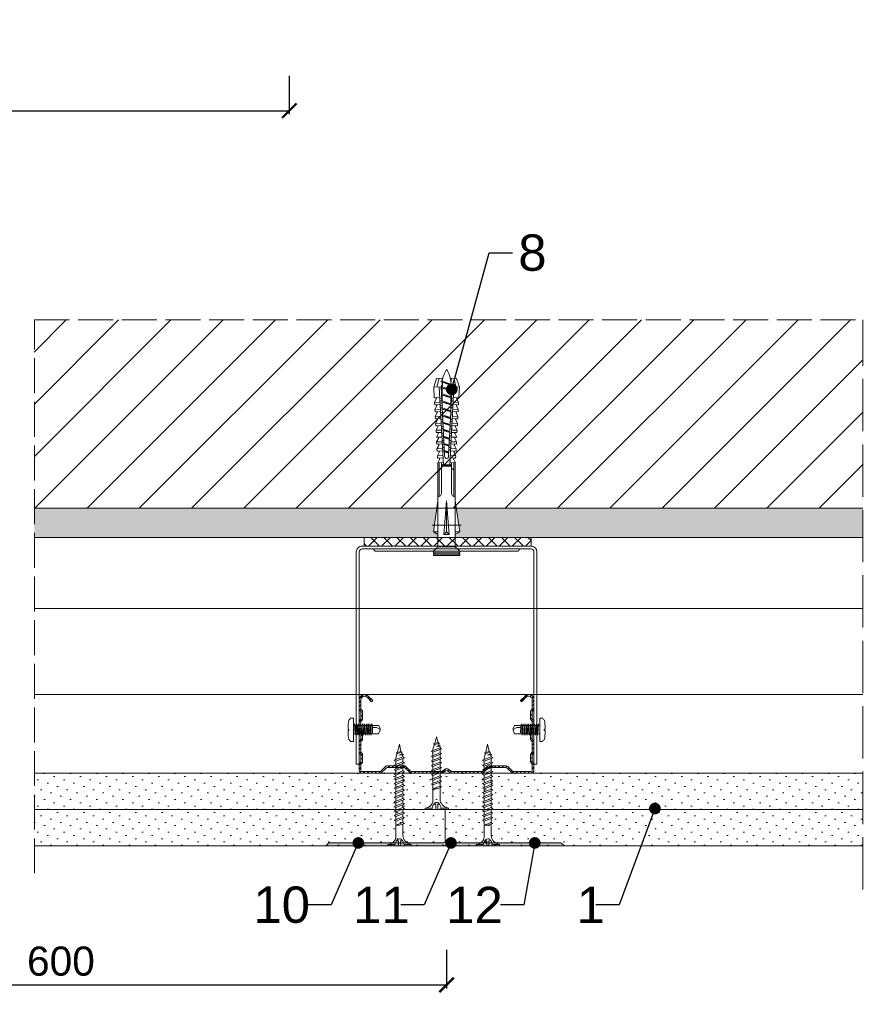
# Model space of a CAD drawing. Header units: millimetres. Extents: x -552 to 2977, y 3222 to 4171.
# Tile 3 of 32: x -241 to 49, y 3222 to 3560. Entities that reach past the tile are written whole.
import ezdxf
from ezdxf import colors
from ezdxf.entities.mleader import LeaderData, LeaderLine
from ezdxf.math import Vec2, Vec3

# ---------------------------------------------------------------- set-up
doc = ezdxf.new("R2010")
doc.units = ezdxf.units.MM
doc.linetypes.add('ACAD_ISO02W100', pattern=[15, 12, -3])
for name, color, linetype, lineweight in [('_RIGIPS AKCESORIA', 7, 'Continuous', 5), ('_RIGIPS G-K', 7, 'Continuous', 15), ('_RIGIPS KRESKOWANIE', 7, 'Continuous', 9), ('_RIGIPS OPISY', 7, 'Continuous', 13), ('_RIGIPS PROFIL', 7, 'Continuous', 13), ('_RIGIPS PRZERYWANA', 7, 'ACAD_ISO02W100', 5), ('_RIGIPS STROP SCIANA', 7, 'Continuous', 5), ('_RIGIPS WELNA', 7, 'BATTING', 5), ('_RIGIPS WYMIARY', 7, 'Continuous', 13)]:
    doc.layers.add(name, color=color, linetype=linetype, lineweight=lineweight)
doc.styles.get("Standard").update_dxf_attribs({"font": 'arial.ttf'})
doc.linetypes.add('BATTING', pattern='A,0.00254,-2.54,[134,ltypeshp.shx,S=2.54,R=0,X=-2.54,Y=0],-5.08,[134,ltypeshp.shx,S=2.54,R=180,X=2.54,Y=0],-2.54', length=10.16254)
doc.dimstyles.new('ISO-25', dxfattribs={"dimtxt": 2.5, "dimasz": 2.5, "dimexe": 1.25, "dimexo": 0.625, "dimtad": 1, "dimtxsty": 'Standard', "dimcen": 2.5, "dimadec": 0, "dimazin": 0, "dimtfac": 1, "dimtmove": 0, "dimatfit": 3, "dimfxl": 1, "dimarcsym": 0})
pattern_1 = [(225, (35897.1506, -4536.6293), (1.12253202, -3.36759605), [0, -3.175])]

# ---------------------------------------------------------------- blocks, each defined once
blk = doc.blocks.new('_Dot')
at = {"color": 0, "linetype": 'ByBlock', "lineweight": -2}
blk.add_line((-0.5, 0), (-1, 0), dxfattribs=at)
at = {"color": 0, "linetype": 'ByBlock', "const_width": 0.5}
blk.add_lwpolyline([(-0.25, 0, 1), (0.25, 0, 1)], format="xyb", close=True, dxfattribs=at)
blk = doc.blocks.new('TN 25')
at = {"layer": '_RIGIPS AKCESORIA'}
for p, q in [((0, -0.84), (0, 7.16)), ((0, 7.16), (0.46, 7.16)), ((0.46, 7.16), (0.46, 4.78)), ((0.46, 4.78), (0, 4.78)), ((0, 3.5), (1.77, 3.5)), ((1.77, 3.5), (1.77, 4.2)), ((3.02, 4.46), (8.47, 4.46)), ((7.12, 4.46), (7.12, 3.18)), ((8.03, 2.01), (7.12, 4.46)), ((8.47, 4.46), (8.79, 5)), ((9.61, 1.51), (8.47, 4.46)), ((8.79, 5), (9.93, 2.01)), ((9, 4.46), (10.1, 4.46)), ((10.1, 4.46), (10.41, 5)), ((11.23, 1.51), (10.1, 4.46)), ((10.41, 5), (11.56, 2.01)), ((10.62, 4.46), (11.67, 4.46)), ((11.67, 4.46), (11.99, 5)), ((12.81, 1.51), (11.67, 4.46)), ((11.99, 5), (13.14, 2.01)), ((12.2, 4.46), (13.21, 4.46)), ((13.21, 4.46), (13.52, 5)), ((14.34, 1.51), (13.21, 4.46)), ((13.52, 5), (14.67, 2.01)), ((13.73, 4.46), (14.8, 4.46)), ((14.8, 4.46), (15.12, 5)), ((15.94, 1.51), (14.8, 4.46)), ((15.12, 5), (16.26, 2.01)), ((15.33, 4.46), (16.42, 4.46)), ((16.42, 4.46), (16.73, 5)), ((17.55, 1.51), (16.42, 4.46)), ((16.73, 5), (17.88, 2.01)), ((16.94, 4.46), (17.99, 4.46)), ((17.99, 4.46), (18.31, 5)), ((19.13, 1.51), (17.99, 4.46)), ((18.31, 5), (19.45, 2.01)), ((18.52, 4.46), (19.68, 4.46)), ((19.68, 4.46), (20, 5)), ((20.82, 1.51), (19.68, 4.46)), ((20, 5), (21.14, 2.01)), ((20.21, 4.46), (20.7, 4.46)), ((20.7, 4.46), (22.28, 3.98)), ((22.28, 3.98), (22.56, 4.37)), ((22.7, 2.36), (22.28, 3.98)), ((22.56, 4.37), (23.03, 2.71)), ((22.71, 3.85), (25, 3.24)), ((0, 2.83), (1.77, 2.83)), ((0.46, 1.64), (0, 1.64)), ((0.46, -0.84), (0.46, 1.64)), ((1.77, 2.83), (1.77, 2.18)), ((7.49, 2.01), (3.55, 2.01)), ((7.12, 3.18), (7.65, 1.53)), ((7.65, 1.53), (8.03, 2.01)), ((9.41, 2.01), (8.03, 2.01)), ((9.93, 2.01), (9.61, 1.51)), ((11.04, 2.01), (9.93, 2.01)), ((11.56, 2.01), (11.23, 1.51)), ((12.61, 2.01), (11.56, 2.01)), ((13.14, 2.01), (12.81, 1.51)), ((14.15, 2.01), (13.14, 2.01)), ((14.67, 2.01), (14.34, 1.51)), ((15.74, 2.01), (14.67, 2.01)), ((16.26, 2.01), (15.94, 1.51)), ((17.36, 2.01), (16.26, 2.01)), ((17.88, 2.01), (17.55, 1.51)), ((18.93, 2.01), (17.88, 2.01)), ((19.45, 2.01), (19.13, 1.51)), ((19.45, 2.01), (20.62, 2.01)), ((21.14, 2.01), (20.82, 1.51)), ((21.14, 2.01), (21.81, 2.12)), ((21.85, 1.83), (21.67, 3.28)), ((21.67, 3.28), (22.14, 2.4)), ((22.14, 2.4), (21.85, 1.83)), ((22.7, 2.36), (22.14, 2.4)), ((23.03, 2.71), (22.7, 2.36)), ((25, 3.24), (23.03, 2.71)), ((0, -0.84), (0.46, -0.84))]:
    blk.add_line(p, q, dxfattribs=at)
for centre, major_axis, ratio, start_param, end_param in [((3.09, 7.67), (0.17, 3.2), 0.826134, 1.773653, 3.180586), ((-0.04, 0.9), (0, 3.93), 0.848176, -0.720942, -0.151112), ((1.66, 3.18), (0, 0.895), 0.848176, -1.552777, -0.720942), ((3.37, -1.57), (0.28, 3.57), 0.832181, 0.035984, 1.430787), ((-2.73, 15.91), (0, 14.76), 0.848176, 3.399396, 3.475072), ((0.59, 4.62), (0, 2.81), 0.848176, 3.475072, 3.862535), ((1.66, 3.18), (0, 0.895), 0.848176, 3.862535, 4.730408)]:
    blk.add_ellipse(centre, major_axis=major_axis, ratio=ratio, start_param=start_param, end_param=end_param, dxfattribs=at)
blk = doc.blocks.new('_ArchTick')
at = {"color": 0, "linetype": 'ByBlock', "const_width": 0.15}
blk.add_lwpolyline([(-0.5, -0.5), (0.5, 0.5)], dxfattribs=at)
blk = doc.blocks.new('*D24')
at = {"layer": '_RIGIPS WYMIARY', "color": 0, "lineweight": -2, "transparency": 16777216}
for p, q in [((-393.63, 3240.19), (-393.63, 3226.94)), ((-94.53, 3240.19), (-94.53, 3226.94)), ((-393.63, 3228.19), (-94.53, 3228.19))]:
    blk.add_line(p, q, dxfattribs=at)
at = {"layer": 'Defpoints', "color": 0, "transparency": 16777216}
for p in [(-393.63, 3302.54), (-94.53, 3302.54), (-94.53, 3228.19)]:
    blk.add_point(p, dxfattribs=at)
at = {"layer": '_RIGIPS WYMIARY', "color": 0, "lineweight": -2, "transparency": 16777216, "xscale": 5, "yscale": 5, "zscale": 5, "rotation": 180}
blk.add_blockref('_ArchTick', (-393.63, 3228.19), dxfattribs=at)
at = {"layer": '_RIGIPS WYMIARY', "color": 0, "lineweight": -2, "transparency": 16777216, "xscale": 5, "yscale": 5, "zscale": 5}
blk.add_blockref('_ArchTick', (-94.53, 3228.19), dxfattribs=at)
at = {"layer": '_RIGIPS WYMIARY', "color": 0, "transparency": 16777216, "insert": (-244.08, 3236.3), "char_height": 10, "attachment_point": 5}
blk.add_mtext('max. 600', dxfattribs=at)
blk = doc.blocks.new('spoina PRO')
at = {"layer": '_RIGIPS G-K'}
h = blk.add_hatch(dxfattribs=at)
h.set_pattern_fill('AR-SAND', color=256, scale=0.02, style=0)
h.paths.add_polyline_path([(2546.06, 1115.24, -0.198912), (2546.41, 1115.38), (2464, 1115.38, -0.198912), (2464.35, 1115.24), (2465.06, 1114.53, 0.198912), (2465.41, 1114.38), (2504.7, 1114.38, -0.414214), (2505.2, 1113.88, -0.414214), (2505.7, 1114.38), (2545, 1114.38, 0.198912), (2545.35, 1114.53)])
for p, q in [((2464, 1115.38), (2546.41, 1115.38)), ((2464.35, 1115.24), (2465.06, 1114.53)), ((2504.7, 1114.38), (2465.41, 1114.38)), ((2505.2, 1113.88), (2505.2, 1102.88)), ((2505.7, 1114.38), (2545, 1114.38)), ((2546.06, 1115.24), (2545.35, 1114.53))]:
    blk.add_line(p, q, dxfattribs=at)
for centre, start, end in [((2464, 1114.88), 45, 90), ((2465.41, 1114.88), 225, 270), ((2504.7, 1113.88), 0, 90), ((2505.7, 1113.88), 90, 180), ((2545, 1114.88), 270, 315), ((2546.41, 1114.88), 90, 135)]:
    blk.add_arc(centre, 0.5, start, end, dxfattribs=at)
blk = doc.blocks.new('CD 60 ULTRASTIL')
h = blk.add_hatch()
h.set_pattern_fill('ANSI31', color=256, scale=0.3, style=0)
h.paths.add_polyline_path([(542.88, 684.5, -0.302776), (543.49, 684.5), (544.54, 683.79, 0.148069), (544.85, 683.7), (555.42, 683.7, 0.198912), (555.81, 683.86), (557.38, 685.44, -0.198912), (557.77, 685.6), (563.59, 685.6, -0.198912), (563.98, 685.44), (565.55, 683.86, 0.198912), (565.94, 683.7), (572.18, 683.7, 0.414214), (573.18, 684.7), (573.18, 686.74, 0.198912), (573.02, 687.12), (572.74, 687.4, -0.198912), (572.58, 687.79), (572.58, 689.87, -0.198912), (572.74, 690.26), (573.02, 690.54, 0.198912), (573.18, 690.93), (573.18, 694.47, 0.198912), (573.02, 694.86), (572.74, 695.14, -0.198912), (572.58, 695.53), (572.58, 697.61, -0.198912), (572.74, 698), (573.02, 698.28, 0.198912), (573.18, 698.67), (573.18, 701.47, 0.198912), (573.02, 701.86), (572.74, 702.14, -0.198912), (572.58, 702.53), (572.58, 704.61, -0.198912), (572.74, 705), (573.02, 705.28, 0.198912), (573.18, 705.67), (573.18, 708.9, 0.666128), (570.12, 710.18), (568.55, 708.63), (568.93, 708.24), (570.5, 709.79, -0.666128), (572.63, 708.9), (572.63, 705.9, -0.198912), (572.47, 705.51), (572.19, 705.23, 0.198912), (572.03, 704.84), (572.03, 702.3, 0.198912), (572.19, 701.91), (572.47, 701.63, -0.198912), (572.63, 701.25), (572.63, 698.9, -0.198912), (572.47, 698.51), (572.19, 698.23, 0.198912), (572.03, 697.84), (572.03, 695.3, 0.198912), (572.19, 694.91), (572.47, 694.63, -0.198912), (572.63, 694.25), (572.63, 691.16, -0.198912), (572.47, 690.77), (572.19, 690.49, 0.198912), (572.03, 690.1), (572.03, 687.56, 0.198912), (572.19, 687.17), (572.47, 686.9, -0.198912), (572.63, 686.51), (572.63, 684.7, -0.414214), (572.18, 684.25), (566.17, 684.25, -0.198912), (565.78, 684.41), (564.2, 685.99, 0.198912), (563.82, 686.15), (557.55, 686.15, 0.198912), (557.16, 685.99), (555.58, 684.41, -0.198912), (555.19, 684.25), (545.01, 684.25, -0.148069), (544.71, 684.34), (543.49, 685.16, 0.302776), (542.88, 685.16), (541.65, 684.34, -0.148069), (541.35, 684.25), (531.17, 684.25, -0.198912), (530.78, 684.41), (529.2, 685.99, 0.198912), (528.82, 686.15), (522.55, 686.15, 0.198912), (522.16, 685.99), (520.58, 684.41, -0.198912), (520.19, 684.25), (514.18, 684.25, -0.414214), (513.73, 684.7), (513.73, 686.51, -0.198912), (513.89, 686.9), (514.17, 687.17, 0.198912), (514.33, 687.56), (514.33, 690.1, 0.198912), (514.17, 690.49), (513.89, 690.77, -0.198912), (513.73, 691.16), (513.73, 694.25, -0.198912), (513.89, 694.63), (514.17, 694.91, 0.198912), (514.33, 695.3), (514.33, 697.84, 0.198912), (514.17, 698.23), (513.89, 698.51, -0.198912), (513.73, 698.9), (513.73, 701.25, -0.198912), (513.89, 701.63), (514.17, 701.91, 0.198912), (514.33, 702.3), (514.33, 704.84, 0.198912), (514.17, 705.23), (513.89, 705.51, -0.198912), (513.73, 705.9), (513.73, 708.9, -0.666128), (515.86, 709.79), (517.43, 708.24), (517.81, 708.63), (516.25, 710.18, 0.666128), (513.18, 708.9), (513.18, 705.67, 0.198912), (513.34, 705.28), (513.62, 705, -0.198912), (513.78, 704.61), (513.78, 702.53, -0.198912), (513.62, 702.14), (513.34, 701.86, 0.198912), (513.18, 701.47), (513.18, 698.67, 0.198912), (513.34, 698.28), (513.62, 698, -0.198912), (513.78, 697.61), (513.78, 695.53, -0.198912), (513.62, 695.14), (513.34, 694.86, 0.198912), (513.18, 694.47), (513.18, 690.93, 0.198912), (513.34, 690.54), (513.62, 690.26, -0.198912), (513.78, 689.87), (513.78, 687.79, -0.198912), (513.62, 687.4), (513.34, 687.12, 0.198912), (513.18, 686.74), (513.18, 684.7, 0.414214), (514.18, 683.7), (520.42, 683.7, 0.198912), (520.81, 683.86), (522.38, 685.44, -0.198912), (522.77, 685.6), (528.59, 685.6, -0.198912), (528.98, 685.44), (530.55, 683.86, 0.198912), (530.94, 683.7), (541.51, 683.7, 0.148069), (541.82, 683.79)])
for p, q in [((513.18, 708.9), (513.18, 705.67)), ((513.73, 708.9), (513.73, 705.9)), ((515.86, 709.79), (517.43, 708.24)), ((516.25, 710.18), (517.81, 708.63)), ((517.43, 708.24), (517.81, 708.63)), ((570.12, 710.18), (568.55, 708.63)), ((568.93, 708.24), (568.55, 708.63)), ((570.5, 709.79), (568.93, 708.24)), ((572.63, 708.9), (572.63, 705.9)), ((573.18, 708.9), (573.18, 705.67)), ((513.34, 705.28), (513.62, 705)), ((513.78, 704.61), (513.78, 702.53)), ((513.89, 705.51), (514.17, 705.23)), ((514.33, 704.84), (514.33, 702.3)), ((572.03, 704.84), (572.03, 702.3)), ((572.47, 705.51), (572.19, 705.23)), ((572.58, 704.61), (572.58, 702.53)), ((573.02, 705.28), (572.74, 705)), ((513.18, 698.67), (513.18, 701.47)), ((513.34, 701.86), (513.62, 702.14)), ((513.73, 698.9), (513.73, 701.25)), ((513.89, 701.63), (514.17, 701.91)), ((572.47, 701.63), (572.19, 701.91)), ((572.63, 698.9), (572.63, 701.25)), ((573.02, 701.86), (572.74, 702.14)), ((573.18, 698.67), (573.18, 701.47)), ((513.34, 698.28), (513.62, 698)), ((513.78, 697.61), (513.78, 695.53)), ((513.89, 698.51), (514.17, 698.23)), ((514.33, 697.84), (514.33, 695.3)), ((572.03, 697.84), (572.03, 695.3)), ((572.47, 698.51), (572.19, 698.23)), ((572.58, 697.61), (572.58, 695.53)), ((573.02, 698.28), (572.74, 698)), ((513.18, 694.47), (513.18, 690.93)), ((513.34, 694.86), (513.62, 695.14)), ((513.73, 694.25), (513.73, 691.16)), ((513.89, 694.63), (514.17, 694.91)), ((572.47, 694.63), (572.19, 694.91)), ((572.63, 694.25), (572.63, 691.16)), ((573.02, 694.86), (572.74, 695.14)), ((573.18, 694.47), (573.18, 690.93)), ((513.34, 690.54), (513.62, 690.26)), ((513.89, 690.77), (514.17, 690.49)), ((572.47, 690.77), (572.19, 690.49)), ((573.02, 690.54), (572.74, 690.26)), ((513.34, 687.12), (513.62, 687.4)), ((513.78, 689.87), (513.78, 687.79)), ((513.89, 686.9), (514.17, 687.17)), ((514.33, 690.1), (514.33, 687.56)), ((572.03, 690.1), (572.03, 687.56)), ((572.47, 686.9), (572.19, 687.17)), ((572.58, 689.87), (572.58, 687.79)), ((573.02, 687.12), (572.74, 687.4)), ((513.18, 686.74), (513.18, 684.7)), ((513.73, 686.51), (513.73, 684.7)), ((514.18, 684.25), (520.19, 684.25)), ((514.18, 683.7), (520.42, 683.7)), ((520.58, 684.41), (522.16, 685.99)), ((520.81, 683.86), (522.38, 685.44)), ((522.55, 686.15), (528.82, 686.15)), ((528.59, 685.6), (522.77, 685.6)), ((530.55, 683.86), (528.98, 685.44)), ((530.78, 684.41), (529.2, 685.99)), ((530.94, 683.7), (541.51, 683.7)), ((531.17, 684.25), (541.35, 684.25)), ((541.65, 684.34), (542.88, 685.16)), ((541.82, 683.79), (542.88, 684.5)), ((544.71, 684.34), (543.49, 685.16)), ((544.54, 683.79), (543.49, 684.5)), ((544.85, 683.7), (555.42, 683.7)), ((545.01, 684.25), (555.19, 684.25)), ((555.58, 684.41), (557.16, 685.99)), ((555.81, 683.86), (557.38, 685.44)), ((557.55, 686.15), (563.82, 686.15)), ((557.77, 685.6), (563.59, 685.6)), ((565.55, 683.86), (563.98, 685.44)), ((565.78, 684.41), (564.2, 685.99)), ((565.94, 683.7), (572.18, 683.7)), ((566.17, 684.25), (572.18, 684.25)), ((572.63, 686.51), (572.63, 684.7)), ((573.18, 686.74), (573.18, 684.7))]:
    blk.add_line(p, q)
for centre, radius, start, end in [((514.98, 708.9), 1.8, 45.3251, 180), ((514.98, 708.9), 1.25, 45.3251, 180), ((571.38, 708.9), 1.8, 360, 134.6749), ((571.38, 708.9), 1.25, 360, 134.6749), ((513.73, 705.67), 0.55, 180, 225), ((513.23, 704.61), 0.55, 0, 45), ((514.28, 705.9), 0.55, 180, 225), ((513.78, 704.84), 0.55, 0, 45), ((572.58, 704.84), 0.55, 135, 180), ((572.08, 705.9), 0.55, 315, 0), ((573.13, 704.61), 0.55, 135, 180), ((572.63, 705.67), 0.55, 315, 0), ((513.73, 701.47), 0.55, 135, 180), ((513.23, 702.53), 0.55, 315, 0), ((514.28, 701.25), 0.55, 135, 180), ((513.78, 702.3), 0.55, 315, 0), ((572.58, 702.3), 0.55, 180, 225), ((572.08, 701.25), 0.55, 0, 45), ((573.13, 702.53), 0.55, 180, 225), ((572.63, 701.47), 0.55, 0, 45), ((513.73, 698.67), 0.55, 180, 225), ((513.23, 697.61), 0.55, 360, 45), ((514.28, 698.9), 0.55, 180, 225), ((513.78, 697.84), 0.55, 0, 45), ((572.58, 697.84), 0.55, 135, 180), ((572.08, 698.9), 0.55, 315, 0), ((573.13, 697.61), 0.55, 135, 180), ((572.63, 698.67), 0.55, 315, 0), ((513.73, 694.47), 0.55, 135, 180), ((513.23, 695.53), 0.55, 315, 0), ((514.28, 694.25), 0.55, 135, 180), ((513.78, 695.3), 0.55, 315, 0), ((572.58, 695.3), 0.55, 180, 225), ((572.08, 694.25), 0.55, 0, 45), ((573.13, 695.53), 0.55, 180, 225), ((572.63, 694.47), 0.55, 0, 45), ((513.73, 690.93), 0.55, 180, 225), ((514.28, 691.16), 0.55, 180, 225), ((513.78, 690.1), 0.55, 360, 45), ((572.58, 690.1), 0.55, 135, 180), ((572.08, 691.16), 0.55, 315, 0), ((572.63, 690.93), 0.55, 315, 0), ((513.73, 686.74), 0.55, 135, 180), ((513.23, 689.87), 0.55, 0, 45), ((513.23, 687.79), 0.55, 315, 0), ((513.78, 687.56), 0.55, 315, 360), ((572.58, 687.56), 0.55, 180, 225), ((573.13, 689.87), 0.55, 135, 180), ((573.13, 687.79), 0.55, 180, 225), ((572.63, 686.74), 0.55, 360, 45), ((514.18, 684.7), 1, 180, 270), ((514.28, 686.51), 0.55, 135, 180), ((514.18, 684.7), 0.45, 180, 270), ((520.19, 684.8), 0.55, 270, 315), ((520.42, 684.25), 0.55, 270, 315), ((522.55, 685.6), 0.55, 90, 135), ((522.77, 685.05), 0.55, 90, 135), ((528.59, 685.05), 0.55, 45, 90), ((528.82, 685.6), 0.55, 45, 90), ((530.94, 684.25), 0.55, 225, 270), ((531.17, 684.8), 0.55, 225, 270), ((541.35, 684.8), 0.55, 270, 303.6901), ((541.51, 684.25), 0.55, 270, 303.6901), ((543.18, 684.7), 0.55, 56.3099, 123.6901), ((543.18, 684.04), 0.55, 56.3099, 123.6901), ((544.85, 684.25), 0.55, 236.3099, 270), ((545.01, 684.8), 0.55, 236.3099, 270), ((555.19, 684.8), 0.55, 270, 315), ((555.42, 684.25), 0.55, 270, 315), ((557.55, 685.6), 0.55, 90, 135), ((557.77, 685.05), 0.55, 90, 135), ((563.59, 685.05), 0.55, 45, 90), ((563.82, 685.6), 0.55, 45, 90), ((565.94, 684.25), 0.55, 225, 270), ((566.17, 684.8), 0.55, 225, 270), ((572.18, 684.7), 1, 270, 0), ((572.18, 684.7), 1, 270, 360), ((572.18, 684.7), 0.45, 270, 360), ((572.08, 686.51), 0.55, 360, 45)]:
    blk.add_arc(centre, radius, start, end)
blk = doc.blocks.new('Pchełka')
at = {"layer": '_RIGIPS AKCESORIA'}
for p, q in [((0, 8), (-0.95, 8)), ((0, 0), (0, 8)), ((-1.83, 4.68), (-1.83, 4.26)), ((-1.83, 4.26), (-1.54, 4.26)), ((-1.83, 3.74), (-1.54, 3.74)), ((-1.83, 3.32), (-1.83, 3.74)), ((-1.54, 3.74), (-1.54, 4.26)), ((0, 5.49), (0.44, 5.49)), ((0.65, 5.49), (0.4, 6.03)), ((0.4, 6.03), (0.64, 2.6)), ((0.87, 2.6), (0.65, 5.49)), ((0.65, 5.49), (1.15, 5.49)), ((1.11, 6.03), (1.35, 2.6)), ((1.36, 5.49), (1.11, 6.03)), ((1.58, 2.6), (1.36, 5.49)), ((1.36, 5.49), (1.79, 5.49)), ((2, 5.49), (1.75, 6.03)), ((1.75, 6.03), (1.99, 2.6)), ((2.22, 2.6), (2, 5.49)), ((2, 5.49), (2.46, 5.49)), ((2.67, 5.49), (2.42, 6.03)), ((2.42, 6.03), (2.66, 2.6)), ((2.67, 5.49), (3.12, 5.49)), ((2.89, 2.6), (2.67, 5.49)), ((3.33, 5.49), (3.08, 6.03)), ((3.08, 6.03), (3.32, 2.6)), ((3.55, 2.6), (3.33, 5.49)), ((3.33, 5.49), (3.74, 5.49)), ((3.96, 5.49), (3.7, 6.03)), ((3.7, 6.03), (3.94, 2.6)), ((4.17, 2.6), (3.96, 5.49)), ((3.96, 5.49), (4.39, 5.49)), ((4.6, 5.49), (4.35, 6.03)), ((4.35, 6.03), (4.59, 2.6)), ((4.82, 2.6), (4.6, 5.49)), ((4.6, 5.49), (5.02, 5.49)), ((5.24, 5.49), (4.99, 6.03)), ((4.99, 6.03), (5.23, 2.6)), ((5.46, 2.6), (5.24, 5.49)), ((5.24, 5.49), (5.7, 5.49)), ((5.91, 5.49), (5.66, 6.03)), ((5.66, 6.03), (5.9, 2.6)), ((6.13, 2.6), (5.91, 5.49)), ((5.91, 5.49), (6.32, 5.49)), ((6.26, 6.03), (6.32, 5.49)), ((6.51, 5.49), (6.26, 6.03)), ((6.32, 5.49), (6.59, 2.97)), ((6.51, 5.49), (8.69, 5.49)), ((6.59, 2.97), (6.51, 5.49)), ((6.53, 4.77), (7.92, 4.77)), ((7.92, 4.77), (9.17, 4.16)), ((8.64, 2.6), (9.17, 3.92)), ((9.17, 4.4), (8.69, 5.49)), ((9.17, 3.92), (9.17, 4.4)), ((0, 0), (-0.95, 0)), ((0, 2.6), (0.64, 2.6)), ((0.64, 2.6), (0.79, 2.12)), ((0.79, 2.12), (0.87, 2.6)), ((0.87, 2.6), (1.35, 2.6)), ((1.35, 2.6), (1.51, 2.12)), ((1.51, 2.12), (1.58, 2.6)), ((1.58, 2.6), (1.99, 2.6)), ((1.99, 2.6), (2.14, 2.12)), ((2.14, 2.12), (2.22, 2.6)), ((2.22, 2.6), (2.66, 2.6)), ((2.66, 2.6), (2.81, 2.12)), ((2.81, 2.12), (2.89, 2.6)), ((2.89, 2.6), (3.32, 2.6)), ((3.32, 2.6), (3.47, 2.12)), ((3.47, 2.12), (3.55, 2.6)), ((3.55, 2.6), (3.94, 2.6)), ((3.94, 2.6), (4.1, 2.12)), ((4.1, 2.12), (4.17, 2.6)), ((4.17, 2.6), (4.59, 2.6)), ((4.59, 2.6), (4.75, 2.12)), ((4.75, 2.12), (4.82, 2.6)), ((4.82, 2.6), (5.23, 2.6)), ((5.23, 2.6), (5.38, 2.12)), ((5.38, 2.12), (5.46, 2.6)), ((5.46, 2.6), (5.9, 2.6)), ((5.9, 2.6), (6.06, 2.12)), ((6.06, 2.12), (6.13, 2.6)), ((6.13, 2.6), (8.64, 2.6))]:
    blk.add_line(p, q, dxfattribs=at)
for centre, radius, start, end in [((9.9, 5), 11.74, 168.8178, 181.5499), ((11.74, -4.11), 17.54, 136.3435, 139.5437), ((9.9, 3), 11.74, 178.4501, 191.1822), ((11.74, 12.11), 17.54, 220.4563, 223.6565)]:
    blk.add_arc(centre, radius, start, end, dxfattribs=at)
blk = doc.blocks.new('ES 60  dl 75')
at = {"layer": '_RIGIPS AKCESORIA'}
for p, q in [((-62, 73), (-62, 0)), ((-62, 73), (-61, 73)), ((-61, 73), (-61, 0)), ((-1, 73), (-1, 0)), ((-1, 73), (0, 73)), ((0, 73), (0, 0)), ((-60, -1), (-2, -1)), ((-60, -2), (-2, -2)), ((-55.2, -0.2), (-6.8, -0.2))]:
    blk.add_line(p, q, dxfattribs=at)
for centre, radius, start, end in [((-60, 0), 2, 180, 270), ((-60, 0), 1, 180, 270), ((-2, 0), 1, 270, 0), ((-2, 0), 2, 270, 0), ((-55.2, -1), 0.8, 90, 180), ((-6.8, -1), 0.8, 0, 90)]:
    blk.add_arc(centre, radius, start, end, dxfattribs=at)
blk = doc.blocks.new('TN 35')
at = {"layer": '_RIGIPS AKCESORIA'}
for p, q in [((0, -0.84), (0, 7.16)), ((0, 7.16), (0.46, 7.16)), ((0.46, 7.16), (0.46, 4.78)), ((0.46, 4.78), (0, 4.78)), ((0, 3.5), (1.77, 3.5)), ((1.77, 3.5), (1.77, 4.2)), ((3.02, 4.46), (8.47, 4.46)), ((7.12, 4.46), (7.12, 3.18)), ((8.03, 2.01), (7.12, 4.46)), ((8.47, 4.46), (8.79, 5)), ((9.61, 1.51), (8.47, 4.46)), ((8.79, 5), (9.93, 2.01)), ((9, 4.46), (10.1, 4.46)), ((10.1, 4.46), (10.41, 5)), ((11.23, 1.51), (10.1, 4.46)), ((10.41, 5), (11.56, 2.01)), ((10.62, 4.46), (11.67, 4.46)), ((11.67, 4.46), (11.99, 5)), ((12.81, 1.51), (11.67, 4.46)), ((11.99, 5), (13.14, 2.01)), ((12.2, 4.46), (13.21, 4.46)), ((13.21, 4.46), (13.52, 5)), ((14.34, 1.51), (13.21, 4.46)), ((13.52, 5), (14.67, 2.01)), ((13.73, 4.46), (14.8, 4.46)), ((14.8, 4.46), (15.12, 5)), ((15.94, 1.51), (14.8, 4.46)), ((15.12, 5), (16.26, 2.01)), ((15.33, 4.46), (16.42, 4.46)), ((16.42, 4.46), (16.73, 5)), ((17.55, 1.51), (16.42, 4.46)), ((16.73, 5), (17.88, 2.01)), ((16.94, 4.46), (17.99, 4.46)), ((17.99, 4.46), (18.31, 5)), ((19.13, 1.51), (17.99, 4.46)), ((18.31, 5), (19.45, 2.01)), ((18.52, 4.46), (19.57, 4.46)), ((19.57, 4.46), (19.88, 5)), ((20.7, 1.51), (19.57, 4.46)), ((19.88, 5), (21.03, 2.01)), ((20.09, 4.46), (21.14, 4.46)), ((21.14, 4.46), (21.46, 5)), ((22.28, 1.51), (21.14, 4.46)), ((21.46, 5), (22.6, 2.01)), ((21.67, 4.46), (22.72, 4.46)), ((22.72, 4.46), (23.03, 5)), ((23.85, 1.51), (22.72, 4.46)), ((23.03, 5), (24.18, 2.01)), ((23.24, 4.46), (24.29, 4.46)), ((24.29, 4.46), (24.61, 5)), ((25.43, 1.51), (24.29, 4.46)), ((24.61, 5), (25.75, 2.01)), ((24.81, 4.46), (25.87, 4.46)), ((25.87, 4.46), (26.18, 5)), ((27, 1.51), (25.87, 4.46)), ((26.18, 5), (27.33, 2.01)), ((26.39, 4.46), (27.44, 4.46)), ((27.44, 4.46), (27.76, 5)), ((28.58, 1.51), (27.44, 4.46)), ((27.76, 5), (28.9, 2.01)), ((27.96, 4.46), (29.13, 4.46)), ((29.13, 4.46), (29.45, 5)), ((30.27, 1.51), (29.13, 4.46)), ((29.45, 5), (30.59, 2.01)), ((29.65, 4.46), (30.15, 4.46)), ((30.15, 4.46), (31.73, 3.98)), ((31.73, 3.98), (32.01, 4.37)), ((32.15, 2.36), (31.73, 3.98)), ((32.01, 4.37), (32.48, 2.71)), ((32.16, 3.85), (35, 3.24)), ((0, 2.83), (1.77, 2.83)), ((0.46, 1.64), (0, 1.64)), ((0.46, -0.84), (0.46, 1.64)), ((1.77, 2.83), (1.77, 2.18)), ((7.49, 2.01), (3.55, 2.01)), ((7.12, 3.18), (7.65, 1.53)), ((7.65, 1.53), (8.03, 2.01)), ((9.41, 2.01), (8.03, 2.01)), ((9.93, 2.01), (9.61, 1.51)), ((11.04, 2.01), (9.93, 2.01)), ((11.56, 2.01), (11.23, 1.51)), ((12.61, 2.01), (11.56, 2.01)), ((13.14, 2.01), (12.81, 1.51)), ((14.15, 2.01), (13.14, 2.01)), ((14.67, 2.01), (14.34, 1.51)), ((15.74, 2.01), (14.67, 2.01)), ((16.26, 2.01), (15.94, 1.51)), ((17.36, 2.01), (16.26, 2.01)), ((17.88, 2.01), (17.55, 1.51)), ((18.93, 2.01), (17.84, 2.01)), ((19.45, 2.01), (19.13, 1.51)), ((20.51, 2.01), (19.41, 2.01)), ((21.03, 2.01), (20.7, 1.51)), ((22.08, 2.01), (20.99, 2.01)), ((22.6, 2.01), (22.28, 1.51)), ((23.66, 2.01), (22.56, 2.01)), ((24.18, 2.01), (23.85, 1.51)), ((25.23, 2.01), (24.14, 2.01)), ((25.75, 2.01), (25.43, 1.51)), ((26.81, 2.01), (25.71, 2.01)), ((27.33, 2.01), (27, 1.51)), ((28.38, 2.01), (27.33, 2.01)), ((28.9, 2.01), (28.58, 1.51)), ((28.9, 2.01), (30.07, 2.01)), ((30.59, 2.01), (30.27, 1.51)), ((30.59, 2.01), (31.26, 2.12)), ((31.3, 1.83), (31.12, 3.28)), ((31.12, 3.28), (31.59, 2.4)), ((31.59, 2.4), (31.3, 1.83)), ((32.15, 2.36), (31.59, 2.4)), ((32.48, 2.71), (32.15, 2.36)), ((35, 3.24), (32.48, 2.71)), ((0, -0.84), (0.46, -0.84))]:
    blk.add_line(p, q, dxfattribs=at)
for centre, major_axis, ratio, start_param, end_param in [((3.09, 7.67), (0.17, 3.2), 0.826134, 1.773653, 3.180586), ((-0.04, 0.9), (0, 3.93), 0.848176, -0.720942, -0.151112), ((1.66, 3.18), (0, 0.895), 0.848176, -1.552777, -0.720942), ((3.37, -1.57), (0.28, 3.57), 0.832181, 0.035984, 1.430787), ((-2.73, 15.91), (0, 14.76), 0.848176, 3.399396, 3.475072), ((0.59, 4.62), (0, 2.81), 0.848176, 3.475072, 3.862535), ((1.66, 3.18), (0, 0.895), 0.848176, 3.862535, 4.730408)]:
    blk.add_ellipse(centre, major_axis=major_axis, ratio=ratio, start_param=start_param, end_param=end_param, dxfattribs=at)
blk = doc.blocks.new('kolek rozprezny komplet 60')
for p, q in [((390.66, 217.01), (390.76, 218.91)), ((393.15, 216.88), (390.66, 217.01)), ((393.75, 218.75), (390.71, 217.96)), ((393.81, 219.85), (390.76, 218.91)), ((391.67, 216.95), (392.67, 216.95)), ((392.67, 216.95), (391.67, 213.95)), ((392.67, 216.95), (392.07, 213.95)), ((393.07, 216.95), (392.07, 213.95)), ((392.67, 216.95), (393.04, 217.45)), ((393.07, 216.95), (393.04, 217.45)), ((393.07, 216.95), (394.67, 216.95)), ((394.67, 216.95), (393.67, 213.95)), ((393.68, 217.35), (393.81, 219.85)), ((417.38, 216.11), (393.68, 217.35)), ((420.47, 216.55), (393.71, 217.95)), ((397.41, 219.66), (393.81, 219.85)), ((394.67, 216.95), (394.07, 213.95)), ((395.07, 216.95), (394.07, 213.95)), ((394.67, 216.95), (394.92, 217.29)), ((395.07, 216.95), (395.05, 217.28)), ((395.07, 216.95), (397.07, 216.95)), ((397.07, 216.95), (396.07, 213.95)), ((397.07, 216.95), (396.47, 213.95)), ((397.47, 216.95), (396.47, 213.95)), ((397.07, 216.95), (397.23, 217.17)), ((397.31, 217.76), (397.41, 219.66)), ((397.47, 216.95), (397.46, 217.16)), ((397.47, 216.95), (399.47, 216.95)), ((397.67, 217.14), (397.71, 217.74)), ((399, 219.58), (397.82, 218.98)), ((398.47, 217.1), (398.5, 217.7)), ((399.47, 216.95), (398.47, 213.95)), ((399.47, 216.95), (398.87, 213.95)), ((399.87, 216.95), (398.87, 213.95)), ((398.9, 217.68), (399, 219.58)), ((399.8, 219.54), (399, 219.58)), ((399.47, 216.95), (399.55, 217.05)), ((399.7, 217.64), (399.8, 219.54)), ((399.87, 216.95), (399.87, 217.03)), ((399.87, 216.95), (401.38, 216.95)), ((400.07, 217.02), (400.1, 217.62)), ((401.4, 219.45), (400.22, 218.85)), ((400.87, 216.98), (400.9, 217.58)), ((401.87, 216.92), (400.87, 213.95)), ((401.87, 216.92), (401.27, 213.95)), ((402.26, 216.9), (401.27, 213.95)), ((401.3, 217.56), (401.4, 219.45)), ((402.2, 219.41), (401.4, 219.45)), ((402.1, 217.51), (402.2, 219.41)), ((402.47, 216.89), (402.5, 217.49)), ((403.8, 219.33), (402.61, 218.72)), ((403.27, 216.85), (403.3, 217.45)), ((404.22, 216.8), (403.31, 214.05)), ((403.7, 217.43), (403.8, 219.33)), ((404.24, 216.8), (403.7, 214.07)), ((404.62, 216.78), (403.72, 214.07)), ((404.6, 219.29), (403.8, 219.33)), ((404.5, 217.39), (404.6, 219.29)), ((404.86, 216.77), (404.9, 217.37)), ((406.19, 219.2), (405.01, 218.6)), ((405.66, 216.73), (405.69, 217.32)), ((406.58, 216.68), (405.75, 214.18)), ((406.09, 217.3), (406.19, 219.2)), ((406.62, 216.68), (406.12, 214.2)), ((406.98, 216.66), (406.16, 214.2)), ((406.99, 219.16), (406.19, 219.2)), ((406.89, 217.26), (406.99, 219.16)), ((407.26, 216.64), (407.29, 217.24)), ((408.59, 219.08), (407.41, 218.47)), ((408.06, 216.6), (408.09, 217.2)), ((408.49, 217.18), (408.59, 219.08)), ((409.39, 219.03), (408.59, 219.08)), ((409.29, 217.14), (409.39, 219.03)), ((409.66, 216.52), (409.69, 217.12)), ((410.99, 218.95), (409.8, 218.35)), ((410.46, 216.47), (410.49, 217.07)), ((410.89, 217.05), (410.99, 218.95)), ((412.59, 218.87), (411.4, 218.26)), ((412.05, 216.39), (412.09, 216.99)), ((412.49, 216.97), (412.59, 218.87)), ((413.38, 218.82), (412.59, 218.87)), ((412.85, 216.35), (412.89, 216.95)), ((413.28, 216.93), (413.38, 218.82)), ((414.98, 218.74), (413.8, 218.14)), ((414.45, 216.27), (414.48, 216.86)), ((414.88, 216.84), (414.98, 218.74)), ((415.78, 218.7), (414.98, 218.74)), ((415.25, 216.22), (415.28, 216.82)), ((415.68, 216.8), (415.78, 218.7)), ((417.38, 218.62), (416.2, 218.01)), ((417.28, 216.72), (417.38, 218.62)), ((418.18, 218.57), (417.38, 218.62)), ((418.08, 216.68), (418.18, 218.57)), ((419.78, 218.49), (418.59, 217.89)), ((419.68, 216.59), (419.78, 218.49)), ((430.17, 217.15), (419.71, 217.15)), ((431.37, 217.95), (419.75, 217.95)), ((448.67, 218.45), (419.77, 218.45)), ((420.47, 217.15), (420.47, 213.75)), ((420.67, 217.15), (420.67, 213.75)), ((420.87, 217.15), (420.87, 213.75)), ((443.47, 219.95), (432.8, 218.45)), ((443.47, 218.45), (443.47, 219.95)), ((443.47, 219.95), (444.34, 218.45)), ((450.17, 219.95), (448.67, 218.45)), ((448.67, 218.45), (448.67, 212.45)), ((448.67, 216.95), (448.67, 213.95)), ((450.17, 219.95), (450.17, 210.95)), ((450.67, 219.95), (450.17, 219.95)), ((450.67, 219.95), (450.67, 210.95)), ((450.67, 219.35), (451.17, 219.95)), ((451.17, 219.95), (451.67, 219.95)), ((451.17, 219.95), (451.17, 210.95)), ((451.67, 219.95), (451.67, 210.95)), ((393.15, 214.02), (390.66, 213.89)), ((390.66, 213.89), (390.76, 211.99)), ((391.67, 213.95), (391.71, 213.45)), ((391.71, 213.45), (392.07, 213.95)), ((392.07, 213.95), (393.67, 213.95)), ((393.67, 213.95), (393.7, 213.55)), ((417.38, 214.79), (393.68, 213.55)), ((393.68, 213.55), (393.81, 211.05)), ((420.47, 214.35), (393.71, 212.95)), ((393.78, 213.55), (394.07, 213.95)), ((394.07, 213.95), (396.07, 213.95)), ((396.07, 213.95), (396.09, 213.67)), ((396.28, 213.68), (396.47, 213.95)), ((396.47, 213.95), (398.47, 213.95)), ((397.67, 213.76), (397.71, 213.16)), ((398.47, 213.95), (398.48, 213.8)), ((398.47, 213.8), (398.5, 213.2)), ((398.77, 213.81), (398.87, 213.95)), ((398.87, 213.95), (400.87, 213.95)), ((398.9, 213.22), (399, 211.32)), ((399.7, 213.26), (399.8, 211.36)), ((400.07, 213.88), (400.1, 213.28)), ((400.87, 213.95), (400.88, 213.92)), ((400.87, 213.92), (400.9, 213.32)), ((401.27, 213.95), (401.38, 213.95)), ((401.27, 213.94), (401.27, 213.95)), ((401.3, 213.35), (401.4, 211.45)), ((402.1, 213.39), (402.2, 211.49)), ((402.47, 214.01), (402.5, 213.41)), ((403.27, 214.05), (403.3, 213.45)), ((403.7, 213.47), (403.8, 211.57)), ((404.5, 213.51), (404.6, 211.62)), ((404.86, 214.13), (404.9, 213.53)), ((405.66, 214.17), (405.69, 213.58)), ((406.09, 213.6), (406.19, 211.7)), ((406.89, 213.64), (406.99, 211.74)), ((407.26, 214.26), (407.29, 213.66)), ((408.06, 214.3), (408.09, 213.7)), ((408.94, 216.55), (408.19, 214.31)), ((408.49, 213.72), (408.59, 211.82)), ((408.99, 216.55), (408.55, 214.33)), ((409.34, 216.53), (408.6, 214.33)), ((409.29, 213.76), (409.39, 211.87)), ((409.66, 214.38), (409.69, 213.79)), ((410.46, 214.43), (410.49, 213.83)), ((411.3, 216.43), (410.64, 214.44)), ((410.89, 213.85), (410.99, 211.95)), ((411.37, 216.43), (410.98, 214.45)), ((411.69, 216.41), (411.04, 214.46)), ((412.05, 214.51), (412.09, 213.91)), ((412.49, 213.93), (412.59, 212.03)), ((412.85, 214.55), (412.89, 213.95)), ((413.66, 216.31), (413.08, 214.56)), ((413.28, 213.97), (413.38, 212.08)), ((413.75, 216.3), (413.4, 214.58)), ((414.05, 216.29), (413.49, 214.58)), ((414.45, 214.64), (414.48, 214.04)), ((414.88, 214.06), (414.98, 212.16)), ((415.25, 214.68), (415.28, 214.08)), ((416.02, 216.18), (415.52, 214.69)), ((415.68, 214.1), (415.78, 212.2)), ((416.12, 216.18), (415.83, 214.71)), ((416.41, 216.16), (415.93, 214.71)), ((417.28, 214.18), (417.38, 212.29)), ((418.22, 215.58), (418.01, 214.95)), ((418.08, 214.22), (418.18, 212.33)), ((419.68, 214.31), (419.78, 212.41)), ((430.17, 213.75), (419.71, 213.75)), ((444.34, 216.37), (432.8, 215.45)), ((432.8, 215.45), (443.47, 215.45)), ((444.34, 214.53), (432.8, 215.45)), ((444.34, 216.37), (443.47, 215.45)), ((444.34, 214.53), (443.47, 215.45)), ((444.34, 214.53), (444.34, 216.37)), ((393.75, 212.15), (390.71, 212.94)), ((393.81, 211.05), (390.76, 211.99)), ((397.41, 211.24), (393.81, 211.05)), ((397.31, 213.14), (397.41, 211.24)), ((399, 211.32), (397.82, 211.93)), ((399.8, 211.36), (399, 211.32)), ((401.4, 211.45), (400.22, 212.05)), ((402.2, 211.49), (401.4, 211.45)), ((403.8, 211.57), (402.61, 212.18)), ((404.6, 211.62), (403.8, 211.57)), ((406.19, 211.7), (405.01, 212.3)), ((406.99, 211.74), (406.19, 211.7)), ((408.59, 211.82), (407.41, 212.43)), ((409.39, 211.87), (408.59, 211.82)), ((410.99, 211.95), (409.8, 212.55)), ((412.59, 212.03), (411.4, 212.64)), ((413.38, 212.08), (412.59, 212.03)), ((414.98, 212.16), (413.8, 212.76)), ((415.78, 212.2), (414.98, 212.16)), ((417.38, 212.29), (416.2, 212.89)), ((418.18, 212.33), (417.38, 212.29)), ((419.78, 212.41), (418.59, 213.01)), ((431.37, 212.95), (419.75, 212.95)), ((448.67, 212.45), (419.77, 212.45)), ((443.47, 210.95), (432.8, 212.45)), ((443.47, 212.45), (443.47, 210.95)), ((443.47, 210.95), (444.34, 212.45)), ((450.17, 210.95), (448.67, 212.45)), ((450.67, 210.95), (450.17, 210.95)), ((450.67, 211.55), (451.17, 210.95)), ((451.17, 210.95), (451.67, 210.95))]:
    blk.add_line(p, q)
for centre, radius, start, end in [((393.41, 206.24), 10.85, 99.2038, 121.9083), ((393.65, 216.85), 0.5, 87, 177), ((397.68, 219.24), 0.3, 177, 297), ((400.08, 219.12), 0.3, 177, 297), ((402.48, 218.99), 0.3, 177, 297), ((404.87, 218.87), 0.3, 177, 297), ((407.27, 218.74), 0.3, 177, 297), ((409.67, 218.61), 0.3, 177, 297), ((411.27, 218.53), 0.3, 177, 297), ((413.66, 218.41), 0.3, 177, 297), ((416.06, 218.28), 0.3, 177, 297), ((418.46, 218.15), 0.3, 177, 297), ((422.67, 216.95), 1, 90, 168.463), ((430.17, 218.45), 1.3, 270, 0), ((393.41, 224.66), 10.85, 238.0917, 260.7962), ((393.65, 214.05), 0.5, 183, 273), ((417.55, 215.45), 0.682, 255.8604, 104.1386), ((422.67, 213.95), 1, 191.537, 270), ((430.17, 212.45), 1.3, 0, 90), ((397.68, 211.66), 0.3, 63, 183), ((400.08, 211.78), 0.3, 63, 183), ((402.48, 211.91), 0.3, 63, 183), ((404.87, 212.03), 0.3, 63, 183), ((407.27, 212.16), 0.3, 63, 183), ((409.67, 212.29), 0.3, 63, 183), ((411.27, 212.37), 0.3, 63, 183), ((413.66, 212.5), 0.3, 63, 183), ((416.06, 212.62), 0.3, 63, 183), ((418.46, 212.75), 0.3, 63, 183)]:
    blk.add_arc(centre, radius, start, end)
blk = doc.blocks.new('*D25')
at = {"layer": '_RIGIPS WYMIARY', "color": 0, "lineweight": -2, "transparency": 16777216}
for p, q in [((-348.05, 3540.67), (-348.05, 3527.42)), ((-148.57, 3540.67), (-148.57, 3527.42)), ((-348.05, 3528.67), (-148.57, 3528.67))]:
    blk.add_line(p, q, dxfattribs=at)
at = {"layer": 'Defpoints', "color": 0, "transparency": 16777216}
for p in [(-348.05, 3569.22), (-148.57, 3569.22), (-148.57, 3528.67)]:
    blk.add_point(p, dxfattribs=at)
at = {"layer": '_RIGIPS WYMIARY', "color": 0, "lineweight": -2, "transparency": 16777216, "xscale": 5, "yscale": 5, "zscale": 5, "rotation": 180}
blk.add_blockref('_ArchTick', (-348.05, 3528.67), dxfattribs=at)
at = {"layer": '_RIGIPS WYMIARY', "color": 0, "lineweight": -2, "transparency": 16777216, "xscale": 5, "yscale": 5, "zscale": 5}
blk.add_blockref('_ArchTick', (-148.57, 3528.67), dxfattribs=at)
at = {"layer": '_RIGIPS WYMIARY', "color": 0, "transparency": 16777216, "insert": (-274.33, 3536.78), "char_height": 10, "attachment_point": 5}
blk.add_mtext('max. 600', dxfattribs=at)

msp = doc.modelspace()

# ---------------------------------------------------------------- hatches: boundary and pattern name
at = {"layer": '_RIGIPS AKCESORIA'}
h = msp.add_hatch(dxfattribs=at)
h.set_pattern_fill('ANSI37', color=256)
h.set_pattern_definition([(45, (-2272.464, 742.9655), (-2.245064, 2.245064), []), (135, (-2272.464, 742.9655), (-2.245064, -2.245064), [])])
h.paths.add_polyline_path([(-122.872, 3382.02), (-65.534, 3382.02), (-65.534, 3379.02), (-122.872, 3379.02)])
at = {"layer": '_RIGIPS KRESKOWANIE'}
h = msp.add_hatch(dxfattribs=at)
h.set_pattern_fill('DOTS', color=256, scale=2, angle=225, style=0)
h.set_pattern_definition(pattern_1)
h.paths.add_polyline_path([(48.446, 3300.986), (-236.084, 3300.986), (-236.084, 3288.486), (48.446, 3288.486)])
h = msp.add_hatch(dxfattribs=at)
h.set_pattern_fill('DOTS', color=256, scale=2, angle=225, style=0)
h.set_pattern_definition(pattern_1)
h.paths.add_polyline_path([(48.446, 3288.486), (-236.084, 3288.486), (-236.084, 3275.986), (48.446, 3275.986)])
at = {"layer": '_RIGIPS PROFIL'}
h = msp.add_hatch(dxfattribs=at)
h.set_pattern_fill('ANSI31', color=256, scale=4)
h.paths.add_polyline_path([(48.286, 3456.738), (-236.245, 3456.738), (-235.924, 3392.02), (48.607, 3392.02)])
at = {"layer": '_RIGIPS STROP SCIANA'}
h = msp.add_hatch(dxfattribs=at)
h.set_pattern_fill('AR-CONC', color=256, scale=0.05)
h.paths.add_polyline_path([(-97.896, 3392.02), (-236.084, 3392.02), (-236.084, 3382.02), (-97.534, 3382.02), (-97.534, 3383.054), (-99.034, 3383.92)])
h.paths.add_polyline_path([(48.446, 3392.02), (-91.173, 3392.02), (-90.034, 3383.92), (-91.534, 3383.054), (-91.534, 3382.02), (-65.534, 3382.02), (48.446, 3382.02)])

# ---------------------------------------------------------------- linework, layer by layer
at = {"layer": '_RIGIPS AKCESORIA'}
for p, q in [((-89.534, 3386.22), (-99.534, 3386.22)), ((-106.534, 3379.02), (-82.534, 3379.02)), ((-105.534, 3377.22), (-83.534, 3377.22))]:
    msp.add_line(p, q, dxfattribs=at)
msp.add_lwpolyline([(-122.872, 3382.02), (-65.534, 3382.02), (-65.534, 3379.02), (-122.872, 3379.02)], close=True, dxfattribs=at)
at = {"layer": '_RIGIPS G-K'}
for p, q in [((-236.084, 3392.02), (48.446, 3392.02)), ((-236.084, 3382.02), (48.446, 3382.02)), ((-236.084, 3300.986), (48.446, 3300.986)), ((-236.084, 3288.486), (48.446, 3288.486)), ((-236.084, 3275.986), (48.446, 3275.986))]:
    msp.add_line(p, q, dxfattribs=at)
at = {"layer": '_RIGIPS PROFIL'}
msp.add_line((-236.084, 3327.981), (48.446, 3327.981), dxfattribs=at)
at = {"layer": '_RIGIPS PRZERYWANA'}
for p, q in [((-236.084, 3266.561), (-236.084, 3456.738)), ((-236.084, 3456.738), (48.446, 3456.738))]:
    msp.add_line(p, q, dxfattribs=at)
at = {"layer": '_RIGIPS PRZERYWANA', "ltscale": 1.5}
msp.add_line((48.446, 3260.986), (48.446, 3456.738), dxfattribs=at)
at = {"layer": '_RIGIPS WELNA', "ltscale": 2.4}
msp.add_line((-236.084, 3357.537), (48.446, 3357.537), dxfattribs=at)

# ---------------------------------------------------------------- block references
at = {"layer": '_RIGIPS AKCESORIA'}
for name, p, rotation in [('kolek rozprezny komplet 60', (-309.985, 3827.395), 270), ('ES 60  dl 75', (-125.534, 3377.02), 180), ('TN 25', (-94.756, 3288.486), 89.99999999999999), ('TN 35', (-107.505, 3275.986), 89.99999999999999), ('TN 35', (-77.189, 3275.986), 89.99999999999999)]:
    msp.add_blockref(name, p, dxfattribs=dict(at, rotation=rotation))
msp.add_blockref('CD 60 ULTRASTIL', (-637.715, 2617.284), dxfattribs=at)
at = {"layer": '_RIGIPS AKCESORIA', "xscale": -1, "rotation": 180}
msp.add_blockref('spoina PRO', (-2600.241, 4391.369), dxfattribs=at)
at = {"layer": '_RIGIPS G-K'}
msp.add_blockref('Pchełka', (-126.534, 3311.863), dxfattribs=at)
at = {"layer": '_RIGIPS G-K', "xscale": -1}
msp.add_blockref('Pchełka', (-62.534, 3311.863), dxfattribs=at)

# ---------------------------------------------------------------- dimensions: what is measured, and where the dimension line sits
at = {"layer": '_RIGIPS WYMIARY'}
for base, p1, p2, picture, middle in [((-148.572, 3528.671), (-348.054, 3569.222), (-148.572, 3569.222), '*D25', (-274.325, 3528.671)), ((-94.534, 3228.191), (-393.634, 3302.536), (-94.534, 3302.536), '*D24', (-244.084, 3228.191))]:
    dim = msp.add_linear_dim(base=base, p1=p1, p2=p2, text='max. 600', dimstyle='ISO-25', override={"dimtxt": 10, "dimasz": 5, "dimgap": 3, "dimblk1": 'ArchTick', "dimblk2": 'ArchTick', "dimsah": 1, "dimfxl": 12, "dimfxlon": 1}, dxfattribs=at)
    dim.commit()
    dim.dimension.update_dxf_attribs({"geometry": picture, "text_midpoint": middle, "dimtype": 160})

# ---------------------------------------------------------------- leaders
at = {"layer": '_RIGIPS OPISY'}
ml = msp.add_multileader_mtext('Standard', dxfattribs=at)
ml.set_content('8', color=256)
ml.set_leader_properties()
ml.set_arrow_properties(name='DOT')
ml.build(insert=Vec2(0, 0))
ctx = ml.context
ctx.base_point, ctx.char_height, ctx.plane_origin = Vec3(-71.906, 3479.789), 12.5, Vec3(191.557, 3395.16)
notes = []
notes.append((ctx, [(1, (1, 1, 0), (-79.906, 3479.789), (1, 0), 8, [(0, [(-92.75, 3432.866)], 0, [])])]))
ctx.mtext.insert, ctx.mtext.rotation, ctx.mtext.flow_direction = Vec3(-69.906, 3486.145), 6.2831853, 5
ml = msp.add_multileader_mtext('Standard', dxfattribs=at)
ml.set_content('1', color=256)
ml.set_leader_properties()
ml.set_arrow_properties(name='DOT')
ml.build(insert=Vec2(0, 0))
ctx = ml.context
ctx.base_point, ctx.char_height, ctx.plane_origin = Vec3(-51.865, 3255.66), 12.5, Vec3(254.541, 3340.288)
notes.append((ctx, [(0, (1, 1, 0), (-35.261, 3255.66), (-1, 0), 8, [(0, [(-22.983, 3288.815)], 0, [])])]))
ctx.mtext.insert, ctx.mtext.flow_direction = Vec3(-49.865, 3261.91), 5
ml = msp.add_multileader_mtext('Standard', dxfattribs=at)
ml.set_content('10', color=256)
ml.set_leader_properties()
ml.set_arrow_properties(name='DOT')
ml.build(insert=Vec2(0, 0))
ctx = ml.context
ctx.base_point, ctx.char_height, ctx.plane_origin = Vec3(-162.872, 3255.66), 12.5, Vec3(155.616, 3340.288)
notes.append((ctx, [(0, (1, 1, 0), (-134.185, 3255.66), (-1, 0), 8, [(0, [(-124.861, 3276.986)], 0, [])])]))
ctx.mtext.insert, ctx.mtext.flow_direction = Vec3(-160.872, 3262.016), 5
ml = msp.add_multileader_mtext('Standard', dxfattribs=at)
ml.set_content('11', color=256)
ml.set_leader_properties()
ml.set_arrow_properties(name='DOT')
ml.build(insert=Vec2(0, 0))
ctx = ml.context
ctx.base_point, ctx.char_height, ctx.plane_origin = Vec3(-128.604, 3255.66), 12.5, Vec3(187.513, 3340.495)
notes.append((ctx, [(0, (1, 1, 0), (-102.288, 3255.66), (-1, 0), 8, [(0, [(-93.015, 3276.986)], 0, [])])]))
ctx.mtext.insert, ctx.mtext.flow_direction = Vec3(-126.604, 3261.91), 5
ml = msp.add_multileader_mtext('Standard', dxfattribs=at)
ml.set_content('12', color=256)
ml.set_leader_properties()
ml.set_arrow_properties(name='DOT')
ml.build(insert=Vec2(0, 0))
ctx = ml.context
ctx.base_point, ctx.char_height, ctx.plane_origin = Vec3(-96.649, 3255.66), 12.5, Vec3(216.291, 3340.495)
notes.append((ctx, [(0, (1, 1, 0), (-68.048, 3255.66), (-1, 0), 8, [(0, [(-64.238, 3276.986)], 0, [])])]))
ctx.mtext.insert, ctx.mtext.flow_direction = Vec3(-94.649, 3261.91), 5
for ctx, leaders in notes:
    for number, flags, end, landing, length, lines in leaders:
        leader = LeaderData()
        leader.index, (leader.has_last_leader_line, leader.has_dogleg_vector, leader.attachment_direction) = number, flags
        leader.last_leader_point, leader.dogleg_vector, leader.dogleg_length = Vec3(end), Vec3(landing), length
        for number, points, colour, breaks in lines:
            line = LeaderLine()
            line.index, line.vertices, line.color, line.breaks = number, Vec3.list(points), colors.encode_raw_color(colour), breaks
            leader.lines.append(line)
        ctx.leaders.append(leader)

doc.saveas('drawing.dxf')
